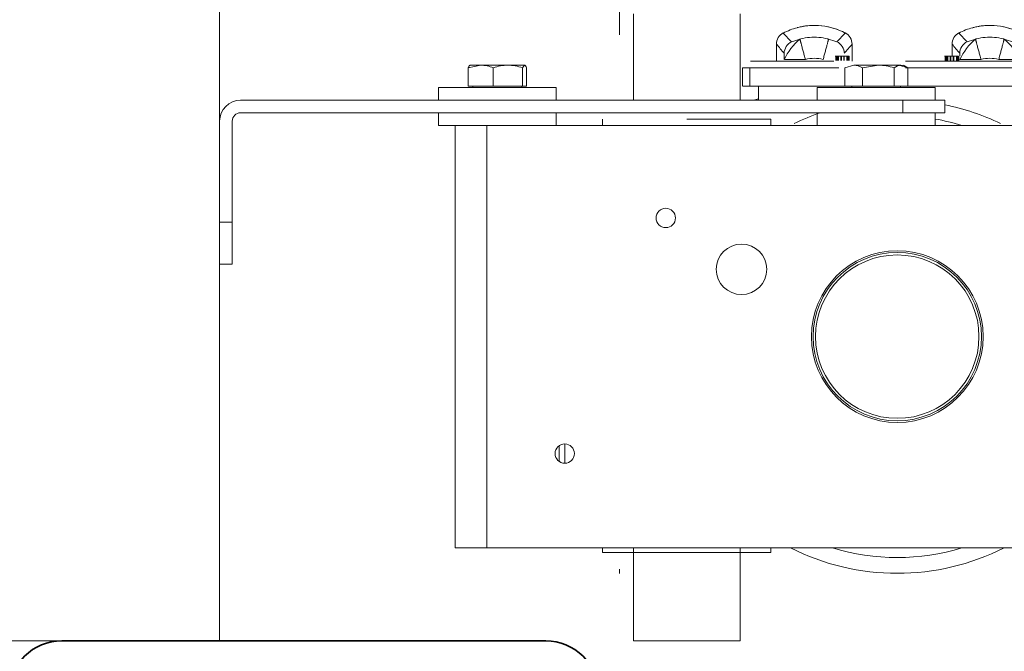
# Model space of a CAD drawing. Header units: millimetres. Extents: x 16720 to 74016, y 25810 to 81213.
# Tile 105 of 256: x 32332 to 32356, y 31607 to 31622. Entities that reach past the tile are written whole.
import ezdxf

# ---------------------------------------------------------------- set-up
doc = ezdxf.new("R2010")
doc.units = ezdxf.units.MM
doc.linetypes.add('DASHDOTX2', pattern=[50.8, 25.4, -12.7, 0, -12.7])
for name, color, linetype, lineweight in [('_OŚ', 165, 'DASHDOTX2', 9), ('_STAL', 113, 'Continuous', 35), ('_STOLARKA', 150, 'Continuous', 18), ('_WYMIAR', 151, 'Continuous', 9), ('_WYPOSAŻENIE', 157, 'Continuous', 5)]:
    doc.layers.add(name, color=color, linetype=linetype, lineweight=lineweight)

# ---------------------------------------------------------------- blocks, each defined once
blk = doc.blocks.new('brama 3m')
at = {"layer": '_STOLARKA'}
blk.add_lwpolyline([(150, -5), (-150, -5), (-150, 0), (150, 0)], close=True, dxfattribs=at)
at = {"layer": '_WYPOSAŻENIE', "linetype": 'Continuous'}
for p, q in [((-141.05, -5), (-141.05, -5.3)), ((-141.05, -5), (-124.782, -5)), ((-140.05, -5.3), (-140.05, -5)), ((-141.05, -5.3), (-140.05, -5.3)), ((-137.65, -5.3), (-140.05, -5.3)), ((-137.45, -21.23), (-137.45, -5.5)), ((-137.15, -21.23), (-137.15, -5.5)), ((-137.75, -10.2), (-137.75, -12.58)), ((-137.75, -10.2), (-137.45, -10.2)), ((-137.15, -10.2), (-136.85, -10.2)), ((-136.85, -13), (-136.85, -10.2)), ((-147.79, -11.35), (-147.79, -10.6)), ((-137.75, -10.6), (-147.79, -10.6)), ((-136.378, -10.906), (-136.813, -10.906)), ((-136.813, -10.906), (-136.813, -11.501)), ((-136.378, -10.906), (-136.32, -11.204)), ((-136.32, -10.95), (-136.32, -11.204)), ((-136.85, -11.018), (-136.813, -11.018)), ((-136.32, -11.204), (-136.32, -11.848)), ((-147.79, -24.57), (-147.79, -11.35)), ((-137.75, -11.35), (-147.79, -11.35)), ((-136.378, -11.501), (-136.813, -11.501)), ((-136.813, -11.501), (-136.813, -12.195)), ((-136.32, -11.848), (-136.32, -12.244)), ((-136.813, -12.181), (-136.85, -12.181)), ((-136.378, -12.195), (-136.813, -12.195)), ((-136.813, -12.195), (-136.813, -12.294)), ((-136.378, -12.294), (-136.813, -12.294)), ((-136.378, -12.195), (-136.32, -12.244)), ((-137.75, -12.58), (-137.75, -19.62)), ((-145.364, -13.064), (-145.736, -13.064)), ((-137.45, -13), (-137.75, -13)), ((-136.85, -13), (-137.15, -13)), ((-145.32, -13.202), (-145.78, -13.202)), ((-147.9, -14.1), (-147.9, -16.1)), ((-147.9, -14.1), (-147.79, -14.1)), ((-137.75, -14.1), (-137.6, -14.1)), ((-150, -17.37), (-150, -14.83)), ((-150, -14.83), (-147.79, -14.83)), ((-137.15, -14.83), (-135.1, -14.83)), ((-147.9, -18.1), (-147.9, -16.1)), ((-137.6, -16.1), (-137.6, -18.1)), ((-147.79, -17.37), (-150, -17.37)), ((-135.1, -17.37), (-137.15, -17.37)), ((-136.82, -17.427), (-136.82, -17.61)), ((-136.81, -17.425), (-136.38, -17.425)), ((-136.38, -17.61), (-136.38, -17.425)), ((-137.15, -17.688), (-137.12, -17.8)), ((-136.82, -17.6), (-136.82, -19.986)), ((-136.82, -17.6), (-136.38, -17.6)), ((-136.38, -17.6), (-136.38, -19.71)), ((-136.22, -17.774), (-136.22, -17.617)), ((-136.22, -17.76), (-136.22, -19.596)), ((-136.82, -17.8), (-137.15, -17.8)), ((-147.79, -18.1), (-147.9, -18.1)), ((-137.6, -18.1), (-137.75, -18.1)), ((-136.22, -18.23), (-135.819, -18.23)), ((-135.762, -18.591), (-135.553, -18.392)), ((-137.75, -19.2), (-137.45, -19.2)), ((-137.15, -19.2), (-136.85, -19.2)), ((-136.85, -19.2), (-136.85, -22)), ((-137.75, -21.58), (-137.75, -19.62)), ((-136.21, -19.64), (-136.1, -19.64)), ((-136.1, -19.626), (-136.1, -19.641)), ((-136.1, -19.654), (-136.1, -19.641)), ((-136.378, -19.852), (-136.813, -19.852)), ((-136.813, -19.852), (-136.813, -20.277)), ((-136.378, -19.852), (-136.32, -20.065)), ((-136.101, -19.654), (-136.21, -19.654)), ((-136.1, -19.664), (-136.21, -19.664)), ((-136.1, -19.682), (-136.21, -19.682)), ((-136.21, -19.705), (-136.1, -19.705)), ((-136.1, -19.758), (-136.21, -19.758)), ((-136.21, -19.773), (-136.1, -19.773)), ((-136.1, -19.827), (-136.21, -19.827)), ((-136.21, -19.842), (-136.1, -19.842)), ((-136.1, -19.664), (-136.1, -19.654)), ((-136.1, -19.782), (-136.1, -19.659)), ((-136.1, -19.941), (-136.1, -19.818)), ((-135.553, -19.864), (-135.762, -19.664)), ((-136.85, -20.018), (-136.813, -20.018)), ((-136.32, -20.065), (-136.32, -20.652)), ((-135.819, -20.026), (-136.22, -20.026)), ((-136.1, -19.905), (-136.21, -19.905)), ((-136.21, -19.918), (-136.1, -19.918)), ((-136.21, -19.936), (-136.1, -19.936)), ((-136.21, -19.946), (-136.101, -19.946)), ((-136.1, -19.96), (-136.21, -19.96)), ((-136.1, -19.946), (-136.1, -19.936)), ((-136.1, -19.946), (-136.1, -19.959)), ((-135.817, -20.026), (-136.059, -20.026)), ((-136.378, -20.277), (-136.813, -20.277)), ((-136.813, -20.277), (-136.813, -21.026)), ((-136.378, -20.277), (-136.32, -20.652)), ((-136.32, -20.652), (-136.32, -21.187)), ((-136.378, -21.026), (-136.813, -21.026)), ((-136.813, -21.026), (-136.813, -21.348)), ((-137.15, -21.23), (-137.45, -21.23)), ((-137.45, -21.23), (-137.45, -22.23)), ((-137.15, -22.23), (-137.15, -21.23)), ((-136.813, -21.181), (-136.85, -21.181)), ((-136.82, -21.181), (-136.82, -24.6)), ((-136.378, -21.348), (-136.32, -21.135)), ((-136.32, -21.25), (-136.36, -21.32)), ((-136.378, -21.348), (-136.813, -21.348)), ((-136.38, -21.294), (-136.38, -24.6)), ((-136.22, -21.295), (-136.22, -24.425)), ((-137.75, -21.58), (-137.75, -24.57)), ((-137.45, -22), (-137.75, -22)), ((-136.85, -22), (-137.15, -22)), ((-137.45, -22.23), (-137.15, -22.23)), ((-136.21, -22.24), (-136.1, -22.24)), ((-136.101, -22.254), (-136.21, -22.254)), ((-136.1, -22.264), (-136.21, -22.264)), ((-136.1, -22.282), (-136.21, -22.282)), ((-136.21, -22.305), (-136.1, -22.305)), ((-136.1, -22.358), (-136.21, -22.358)), ((-136.21, -22.373), (-136.1, -22.373)), ((-136.1, -22.427), (-136.21, -22.427)), ((-136.21, -22.442), (-136.1, -22.442)), ((-136.103, -22.402), (-136.059, -22.402)), ((-136.1, -22.226), (-136.1, -22.241)), ((-136.1, -22.254), (-136.1, -22.241)), ((-136.1, -22.264), (-136.1, -22.254)), ((-136.1, -22.382), (-136.1, -22.259)), ((-136.1, -22.282), (-136.1, -22.264)), ((-136.1, -22.402), (-135.819, -22.402)), ((-136.1, -22.541), (-136.1, -22.418)), ((-136.1, -22.505), (-136.21, -22.505)), ((-136.21, -22.518), (-136.1, -22.518)), ((-136.21, -22.536), (-136.1, -22.536)), ((-136.21, -22.546), (-136.101, -22.546)), ((-136.1, -22.56), (-136.21, -22.56)), ((-136.1, -22.546), (-136.1, -22.536)), ((-136.1, -22.546), (-136.1, -22.559)), ((-135.762, -22.764), (-135.553, -22.564)), ((-136.181, -24.011), (-136.181, -23.511))]:
    blk.add_line(p, q, dxfattribs=at)
for centre, radius in [((-145.55, -13.2), 0.23), ((-139.95, -15.6), 0.23), ((-141.17, -17.4), 0.6), ((-142.77, -21.1), 2.04), ((-142.77, -21.1), 2), ((-142.77, -21.1), 1.942)]:
    blk.add_circle(centre, radius, dxfattribs=at)
for centre, radius, start, end in [((-137.65, -5.5), 0.5, 0, 90), ((-137.65, -5.5), 0.2, 0, 90), ((-137.168, -11.193), 0.848, 338.6655, 359.2516), ((-137.472, -11.863), 1.152, 0.7228, 18.2819), ((-137.471, -11.834), 1.151, 341.7117, 359.2837), ((-155.376, 4.682), 30.124, 309.944, 310.4833), ((-135.819, -18.53), 0.3, 27.4632, 89.9891), ((-136.159, -16.518), 1.899, 269.3184, 273.7097), ((-269.742, -18.667), 133.561, 359.89276, 0.1072), ((-136.751, -19.658), 1.366, 39.5969, 65.3491), ((-136.036, -18.713), 0.3, 23.9554, 89.9579), ((-136.97, -19.128), 1.596, 14.7533, 27.4561), ((-142.77, -21.1), 5.626, 153.1579, 206.8421), ((-142.77, -21.1), 5.626, 18.9899, 25.8147), ((-137.374, -19.218), 1.729, 14.4143, 21.2504), ((-136.97, -19.128), 0.816, 345.0191, 14.9808), ((-136.97, -19.128), 1.596, 332.5439, 14.7533), ((-136.97, -19.128), 1.597, 0, 14.7435), ((-136.97, -19.128), 1.597, 335.5126, 0), ((-142.77, -21.1), 5.25, 162.9776, 197.0224), ((-137.379, -19.036), 1.734, 338.7592, 345.5755), ((-136.048, -19.799), 0.0545, 161.5729, 180.6236), ((-136.048, -19.799), 0.0545, 161.5748, 180.6372), ((-136.048, -19.801), 0.0545, 179.3438, 198.4273), ((-136.049, -19.801), 0.0541, 179.2971, 198.4909), ((-136.036, -19.543), 0.3, 270.0414, 336.0459), ((-155.376, -42.937), 30.123, 49.5167, 50.056), ((-135.819, -19.726), 0.3, 270.0109, 332.5369), ((-136.97, -19.128), 1.597, 332.5448, 335.5126), ((-136.778, -20.054), 0.458, 330.8025, 358.6802), ((-137.633, -20.639), 1.313, 342.888, 359.4694), ((-136.611, -21.201), 0.291, 2.683, 36.9123), ((-136.611, -21.173), 0.291, 323.0654, 357.3394), ((-142.77, -21.1), 5.25, 342.9776, 350.1291), ((-142.77, -21.1), 5.626, 334.1853, 348.4101), ((-136.048, -22.399), 0.0545, 161.5729, 180.6236), ((-136.048, -22.399), 0.0545, 161.5748, 180.6372), ((-136.048, -22.401), 0.0545, 179.3438, 198.4273), ((-136.049, -22.401), 0.0541, 179.2971, 198.4909), ((-155.376, 0.51), 30.124, 309.944, 310.4833), ((-135.819, -22.702), 0.3, 27.4632, 89.9891), ((-269.742, -22.839), 133.561, 359.89276, 0.1072), ((-136.751, -23.83), 1.366, 39.5969, 65.3491), ((-136.159, -20.69), 1.899, 271.8964, 273.7097), ((-136.036, -22.885), 0.3, 23.9554, 89.9579), ((-136.97, -23.3), 1.596, 14.7533, 27.4561), ((-137.374, -23.39), 1.729, 14.4143, 21.2504), ((-136.97, -23.3), 1.596, 332.5439, 14.7533), ((-136.97, -23.3), 1.597, 0, 14.7435), ((-136.97, -23.3), 0.816, 345.0191, 14.9808), ((-136.97, -23.3), 1.597, 335.5126, 0), ((-136.76, -22.759), 1.379, 294.7834, 320.2733), ((-137.379, -23.208), 1.734, 338.7592, 345.5755)]:
    blk.add_arc(centre, radius, start, end, dxfattribs=at)
for points, knots in [([(-136.32, -10.956), (-136.32, -10.951), (-136.321, -10.947), (-136.327, -10.939), (-136.331, -10.935), (-136.346, -10.922), (-136.36, -10.914), (-136.378, -10.906)], [0, 0, 0, 0, 0.25, 0.25, 0.5, 0.5, 1, 1, 1, 1]), ([(-136.32, -12.244), (-136.32, -12.249), (-136.321, -12.253), (-136.327, -12.261), (-136.331, -12.265), (-136.346, -12.278), (-136.36, -12.286), (-136.378, -12.294)], [0, 0, 0, 0, 0.25, 0.25, 0.5, 0.5, 1, 1, 1, 1]), ([(-135.699, -18.788), (-135.697, -18.794), (-135.677, -18.869), (-135.652, -19.018), (-135.652, -19.236), (-135.677, -19.385), (-135.697, -19.462), (-135.699, -19.468)], [0, 0, 0, 0, 0.025932, 0.341076, 0.656221, 0.971365, 1, 1, 1, 1]), ([(-135.699, -22.96), (-135.697, -22.966), (-135.677, -23.041), (-135.652, -23.19), (-135.652, -23.408), (-135.677, -23.557), (-135.697, -23.634), (-135.699, -23.64)], [0, 0, 0, 0, 0.025932, 0.341076, 0.656221, 0.971365, 1, 1, 1, 1])]:
    blk.add_open_spline(points, degree=3, knots=knots, dxfattribs=at)
for points, weights in [([(-136.181, -18.917), (-135.906, -18.843), (-135.708, -18.79), (-135.699, -18.788)], [1.16361320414, 0.945463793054, 0.945462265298, 1.16360862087]), ([(-135.699, -19.468), (-135.708, -19.466), (-135.906, -19.413), (-136.181, -19.339)], [1.16360915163, 0.945462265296, 0.945463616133, 1.16361320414]), ([(-136.181, -23.089), (-135.906, -23.015), (-135.708, -22.962), (-135.699, -22.96)], [1.16361320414, 0.945463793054, 0.945462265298, 1.16360862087]), ([(-135.699, -23.64), (-135.708, -23.638), (-135.906, -23.585), (-136.181, -23.511)], [1.16360915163, 0.945462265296, 0.945463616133, 1.16361320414])]:
    blk.add_rational_spline(points, weights, degree=3, dxfattribs=at)

msp = doc.modelspace()

# ---------------------------------------------------------------- linework, layer by layer
at = {"layer": '_OŚ'}
msp.add_line((32346.709, 29280.425), (32346.709, 33191.238), dxfattribs=at)
at = {"layer": '_STAL'}
msp.add_lwpolyline([(32333.459, 31593.425), (32344.959, 31593.425, 0.414214), (32346.209, 31594.675), (32346.209, 31606.175, 0.414214), (32344.959, 31607.425), (32333.459, 31607.425, 0.414214), (32332.209, 31606.175), (32332.209, 31594.675, 0.414214)], format="xyb", close=True, dxfattribs=at)

# ---------------------------------------------------------------- block references
at = {"layer": '_WYMIAR', "rotation": 90}
msp.add_blockref('brama 3m', (32332.209, 31757.425), dxfattribs=at)

doc.saveas('drawing.dxf')
